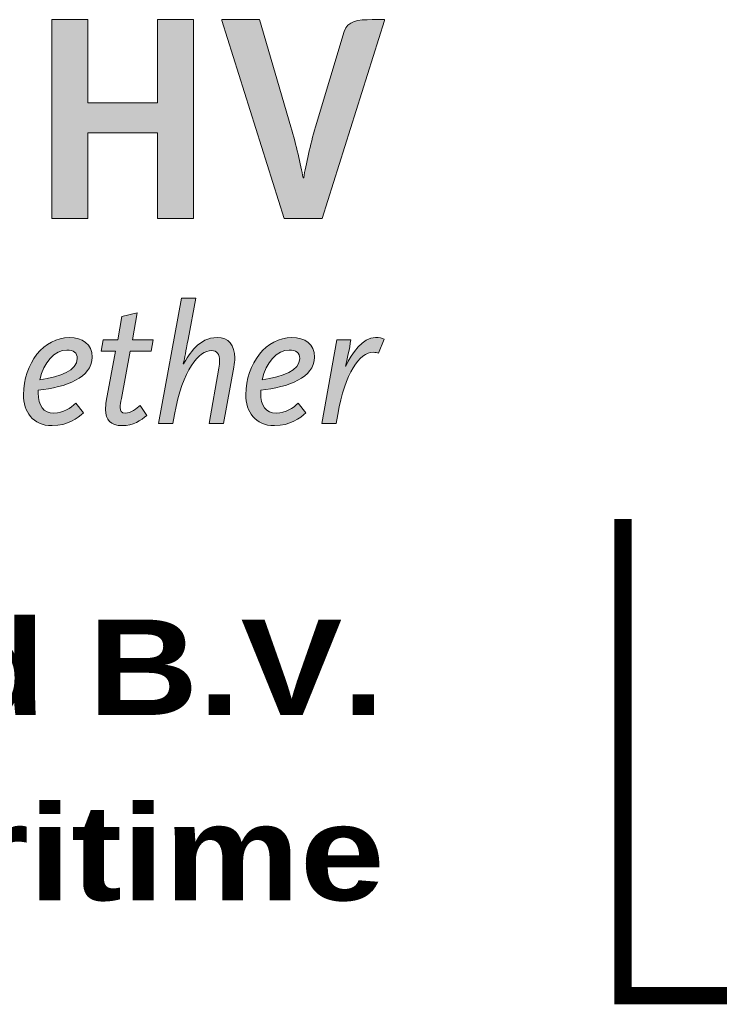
# Paper-space layout 'A3-A4' of a CAD drawing. Header units: metres. Extents: x 2915 to 3335, y 10 to 307.
# Tile 6 of 10: x 3257.15 to 3264.49, y 31.78 to 42.11. Entities that reach past the tile are written whole.
import ezdxf
from ezdxf.enums import TextEntityAlignment as Align

# ---------------------------------------------------------------- set-up
doc = ezdxf.new("R2010")
doc.units = ezdxf.units.M
doc.layers.get('0').update_dxf_attribs({"lineweight": 25})
doc.layers.get('Defpoints').update_dxf_attribs({"lineweight": 25})
doc.layers.add('X-XX-AL-ONDERHOEK', color=7, linetype='Continuous', lineweight=25)
doc.layers.add('X-XX-AL-TEKENBLAD_TITELBLOK-S', color=7, linetype='Continuous', lineweight=25)
doc.styles.add('RHTITLEBLOCK', font='arial.ttf')
doc.styles.add('RHTITLEBLOCK2', font='ariblk.ttf')

# ---------------------------------------------------------------- blocks, each defined once
blk = doc.blocks.new('*U99')
at = {"true_color": 0x00577e}
h = blk.add_hatch(color=146, dxfattribs=at)
h.dxf.hatch_style = 2
h.paths.add_polyline_path([(-66.883, 20.55), (-67.613, 20.55), (-67.613, 19.652), (-67.992, 19.652), (-67.992, 21.736), (-67.613, 21.736), (-67.613, 20.865), (-66.883, 20.865), (-66.883, 21.736), (-66.504, 21.736), (-66.504, 19.652), (-66.883, 19.652)])
h = blk.add_hatch(color=146, dxfattribs=at)
h.dxf.hatch_style = 2
edge = h.paths.add_edge_path()
edge.add_spline(control_points=[(-66.208, 21.726), (-66.208, 21.726), (-66.208, 21.736), (-66.208, 21.736), (-66.208, 21.736), (-65.814, 21.736), (-65.814, 21.736), (-65.814, 21.736), (-65.484, 20.611), (-65.484, 20.611), (-65.425, 20.419), (-65.383, 20.217), (-65.355, 20.077), (-65.355, 20.077), (-65.349, 20.077), (-65.349, 20.077), (-65.325, 20.217), (-65.282, 20.419), (-65.224, 20.611), (-65.224, 20.611), (-64.925, 21.613), (-64.925, 21.613), (-64.891, 21.723), (-64.778, 21.736), (-64.631, 21.736), (-64.631, 21.736), (-64.5, 21.736), (-64.5, 21.736), (-64.5, 21.736), (-64.5, 21.726), (-64.5, 21.726), (-64.5, 21.726), (-65.154, 19.652), (-65.154, 19.652), (-65.154, 19.652), (-65.554, 19.652), (-65.554, 19.652), (-65.554, 19.652), (-66.208, 21.726), (-66.208, 21.726)], knot_values=[0, 0, 0, 0, 1, 1, 1, 2, 2, 2, 3, 3, 3, 4, 4, 4, 5, 5, 5, 6, 6, 6, 7, 7, 7, 8, 8, 8, 9, 9, 9, 10, 10, 10, 11, 11, 11, 12, 12, 12, 13, 13, 13, 13], degree=3, periodic=0)
at = {"true_color": 0x0086a8}
h = blk.add_hatch(color=134, dxfattribs=at)
h.dxf.hatch_style = 2
edge = h.paths.add_edge_path()
edge.add_spline(control_points=[(-66.631, 18.815), (-66.631, 18.815), (-66.479, 18.815), (-66.479, 18.815), (-66.479, 18.815), (-66.561, 18.38), (-66.561, 18.38), (-66.585, 18.25), (-66.596, 18.197), (-66.612, 18.125), (-66.612, 18.125), (-66.609, 18.125), (-66.609, 18.125), (-66.554, 18.225), (-66.446, 18.402), (-66.258, 18.402), (-66.136, 18.402), (-66.072, 18.322), (-66.072, 18.188), (-66.072, 18.159), (-66.076, 18.128), (-66.081, 18.093), (-66.081, 18.093), (-66.189, 17.5), (-66.189, 17.5), (-66.189, 17.5), (-66.34, 17.5), (-66.34, 17.5), (-66.34, 17.5), (-66.238, 18.082), (-66.238, 18.082), (-66.233, 18.11), (-66.231, 18.135), (-66.231, 18.157), (-66.231, 18.23), (-66.258, 18.265), (-66.315, 18.265), (-66.448, 18.265), (-66.618, 18.068), (-66.704, 17.595), (-66.704, 17.595), (-66.72, 17.5), (-66.72, 17.5), (-66.72, 17.5), (-66.872, 17.5), (-66.872, 17.5), (-66.872, 17.5), (-66.631, 18.815), (-66.631, 18.815)], knot_values=[0, 0, 0, 0, 1, 1, 1, 2, 2, 2, 3, 3, 3, 4, 4, 4, 5, 5, 5, 6, 6, 6, 7, 7, 7, 8, 8, 8, 9, 9, 9, 10, 10, 10, 11, 11, 11, 12, 12, 12, 13, 13, 13, 14, 14, 14, 15, 15, 15, 16, 16, 16, 16], degree=3, periodic=0)
h = blk.add_hatch(color=134, dxfattribs=at)
h.dxf.hatch_style = 2
edge = h.paths.add_edge_path()
edge.add_spline(control_points=[(-67.428, 17.646), (-67.428, 17.673), (-67.425, 17.701), (-67.419, 17.734), (-67.419, 17.734), (-67.322, 18.26), (-67.322, 18.26), (-67.322, 18.26), (-67.474, 18.26), (-67.474, 18.26), (-67.474, 18.26), (-67.452, 18.378), (-67.452, 18.378), (-67.452, 18.378), (-67.299, 18.378), (-67.299, 18.378), (-67.299, 18.378), (-67.255, 18.621), (-67.255, 18.621), (-67.255, 18.621), (-67.094, 18.661), (-67.094, 18.661), (-67.094, 18.661), (-67.145, 18.378), (-67.145, 18.378), (-67.145, 18.378), (-66.928, 18.378), (-66.928, 18.378), (-66.928, 18.378), (-66.95, 18.26), (-66.95, 18.26), (-66.95, 18.26), (-67.169, 18.26), (-67.169, 18.26), (-67.169, 18.26), (-67.26, 17.761), (-67.26, 17.761), (-67.268, 17.725), (-67.273, 17.693), (-67.273, 17.67), (-67.273, 17.632), (-67.26, 17.609), (-67.222, 17.609), (-67.158, 17.609), (-67.103, 17.659), (-67.063, 17.69), (-67.063, 17.69), (-66.994, 17.586), (-66.994, 17.586), (-67.056, 17.531), (-67.138, 17.478), (-67.253, 17.478), (-67.375, 17.478), (-67.428, 17.537), (-67.428, 17.646)], knot_values=[0, 0, 0, 0, 1, 1, 1, 2, 2, 2, 3, 3, 3, 4, 4, 4, 5, 5, 5, 6, 6, 6, 7, 7, 7, 8, 8, 8, 9, 9, 9, 10, 10, 10, 11, 11, 11, 12, 12, 12, 13, 13, 13, 14, 14, 14, 15, 15, 15, 16, 16, 16, 17, 17, 17, 18, 18, 18, 18], degree=3, periodic=0)
h = blk.add_hatch(color=134, dxfattribs=at)
h.dxf.hatch_style = 2
edge = h.paths.add_edge_path()
edge.add_spline(control_points=[(-68.288, 17.801), (-68.288, 18.134), (-68.071, 18.402), (-67.808, 18.402), (-67.669, 18.402), (-67.568, 18.333), (-67.568, 18.196), (-67.568, 17.978), (-67.842, 17.883), (-68.133, 17.849), (-68.133, 17.849), (-68.133, 17.821), (-68.133, 17.821), (-68.133, 17.686), (-68.08, 17.609), (-67.968, 17.609), (-67.872, 17.609), (-67.789, 17.664), (-67.74, 17.714), (-67.74, 17.714), (-67.66, 17.611), (-67.66, 17.611), (-67.718, 17.558), (-67.824, 17.478), (-67.988, 17.478), (-68.193, 17.478), (-68.288, 17.626), (-68.288, 17.801)], knot_values=[0, 0, 0, 0, 1, 1, 1, 2, 2, 2, 3, 3, 3, 4, 4, 4, 5, 5, 5, 6, 6, 6, 7, 7, 7, 8, 8, 8, 9, 9, 9, 9], degree=3, periodic=0)
edge = h.paths.add_edge_path()
edge.add_spline(control_points=[(-68.118, 17.96), (-67.899, 17.986), (-67.724, 18.059), (-67.724, 18.181), (-67.724, 18.243), (-67.76, 18.271), (-67.833, 18.271), (-67.961, 18.271), (-68.076, 18.137), (-68.118, 17.96)], knot_values=[0, 0, 0, 0, 1, 1, 1, 2, 2, 2, 3, 3, 3, 3], degree=3, periodic=0)
h = blk.add_hatch(color=134, dxfattribs=at)
h.dxf.hatch_style = 2
edge = h.paths.add_edge_path()
edge.add_spline(control_points=[(-65.956, 17.801), (-65.956, 18.134), (-65.738, 18.402), (-65.475, 18.402), (-65.337, 18.402), (-65.236, 18.333), (-65.236, 18.196), (-65.236, 17.978), (-65.51, 17.883), (-65.8, 17.849), (-65.8, 17.849), (-65.8, 17.821), (-65.8, 17.821), (-65.8, 17.686), (-65.747, 17.609), (-65.636, 17.609), (-65.539, 17.609), (-65.457, 17.664), (-65.408, 17.714), (-65.408, 17.714), (-65.327, 17.611), (-65.327, 17.611), (-65.386, 17.558), (-65.492, 17.478), (-65.656, 17.478), (-65.861, 17.478), (-65.956, 17.626), (-65.956, 17.801)], knot_values=[0, 0, 0, 0, 1, 1, 1, 2, 2, 2, 3, 3, 3, 4, 4, 4, 5, 5, 5, 6, 6, 6, 7, 7, 7, 8, 8, 8, 9, 9, 9, 9], degree=3, periodic=0)
edge = h.paths.add_edge_path()
edge.add_spline(control_points=[(-65.786, 17.96), (-65.567, 17.986), (-65.391, 18.059), (-65.391, 18.181), (-65.391, 18.243), (-65.428, 18.271), (-65.501, 18.271), (-65.629, 18.271), (-65.744, 18.137), (-65.786, 17.96)], knot_values=[0, 0, 0, 0, 1, 1, 1, 2, 2, 2, 3, 3, 3, 3], degree=3, periodic=0)
h = blk.add_hatch(color=134, dxfattribs=at)
h.dxf.hatch_style = 2
edge = h.paths.add_edge_path()
edge.add_spline(control_points=[(-65.001, 18.378), (-65.001, 18.378), (-64.855, 18.378), (-64.855, 18.378), (-64.866, 18.287), (-64.895, 18.17), (-64.912, 18.102), (-64.912, 18.102), (-64.908, 18.102), (-64.908, 18.102), (-64.846, 18.238), (-64.729, 18.402), (-64.596, 18.402), (-64.552, 18.402), (-64.528, 18.395), (-64.504, 18.384), (-64.504, 18.384), (-64.563, 18.238), (-64.563, 18.238), (-64.579, 18.243), (-64.596, 18.247), (-64.619, 18.247), (-64.767, 18.247), (-64.913, 18.031), (-64.992, 17.595), (-64.992, 17.595), (-65.008, 17.5), (-65.008, 17.5), (-65.008, 17.5), (-65.16, 17.5), (-65.16, 17.5), (-65.16, 17.5), (-65.001, 18.378), (-65.001, 18.378)], knot_values=[0, 0, 0, 0, 1, 1, 1, 2, 2, 2, 3, 3, 3, 4, 4, 4, 5, 5, 5, 6, 6, 6, 7, 7, 7, 8, 8, 8, 9, 9, 9, 10, 10, 10, 11, 11, 11, 11], degree=3, periodic=0)
at = {"color": 146, "lineweight": 0, "true_color": 0x00577e}
blk.add_lwpolyline([(-66.883, 20.55), (-67.613, 20.55), (-67.613, 19.652), (-67.992, 19.652), (-67.992, 21.736), (-67.613, 21.736), (-67.613, 20.865), (-66.883, 20.865), (-66.883, 21.736), (-66.504, 21.736), (-66.504, 19.652), (-66.883, 19.652), (-66.883, 20.55)], dxfattribs=at)
at = {"const_width": 0.18}
blk.add_lwpolyline([(0, 11.5), (-62, 11.5), (-62, 16.5)], dxfattribs=at)
at = {"color": 146, "lineweight": 0, "true_color": 0x00577e}
blk.add_open_spline([(-66.208, 21.726), (-66.208, 21.726), (-66.208, 21.736), (-66.208, 21.736), (-66.208, 21.736), (-65.814, 21.736), (-65.814, 21.736), (-65.814, 21.736), (-65.484, 20.611), (-65.484, 20.611), (-65.425, 20.419), (-65.383, 20.217), (-65.355, 20.077), (-65.355, 20.077), (-65.349, 20.077), (-65.349, 20.077), (-65.325, 20.217), (-65.282, 20.419), (-65.224, 20.611), (-65.224, 20.611), (-64.925, 21.613), (-64.925, 21.613), (-64.891, 21.723), (-64.778, 21.736), (-64.631, 21.736), (-64.631, 21.736), (-64.5, 21.736), (-64.5, 21.736), (-64.5, 21.736), (-64.5, 21.726), (-64.5, 21.726), (-64.5, 21.726), (-65.154, 19.652), (-65.154, 19.652), (-65.154, 19.652), (-65.554, 19.652), (-65.554, 19.652), (-65.554, 19.652), (-66.208, 21.726), (-66.208, 21.726)], degree=3, knots=[0, 0, 0, 0, 1, 1, 1, 2, 2, 2, 3, 3, 3, 4, 4, 4, 5, 5, 5, 6, 6, 6, 7, 7, 7, 8, 8, 8, 9, 9, 9, 10, 10, 10, 11, 11, 11, 12, 12, 12, 13, 13, 13, 13], dxfattribs=at)
at = {"color": 134, "lineweight": 0, "true_color": 0x0086a8}
for points, knots in [([(-66.631, 18.815), (-66.631, 18.815), (-66.479, 18.815), (-66.479, 18.815), (-66.479, 18.815), (-66.561, 18.38), (-66.561, 18.38), (-66.585, 18.25), (-66.596, 18.197), (-66.612, 18.125), (-66.612, 18.125), (-66.609, 18.125), (-66.609, 18.125), (-66.554, 18.225), (-66.446, 18.402), (-66.258, 18.402), (-66.136, 18.402), (-66.072, 18.322), (-66.072, 18.188), (-66.072, 18.159), (-66.076, 18.128), (-66.081, 18.093), (-66.081, 18.093), (-66.189, 17.5), (-66.189, 17.5), (-66.189, 17.5), (-66.34, 17.5), (-66.34, 17.5), (-66.34, 17.5), (-66.238, 18.082), (-66.238, 18.082), (-66.233, 18.11), (-66.231, 18.135), (-66.231, 18.157), (-66.231, 18.23), (-66.258, 18.265), (-66.315, 18.265), (-66.448, 18.265), (-66.618, 18.068), (-66.704, 17.595), (-66.704, 17.595), (-66.72, 17.5), (-66.72, 17.5), (-66.72, 17.5), (-66.872, 17.5), (-66.872, 17.5), (-66.872, 17.5), (-66.631, 18.815), (-66.631, 18.815)], [0, 0, 0, 0, 1, 1, 1, 2, 2, 2, 3, 3, 3, 4, 4, 4, 5, 5, 5, 6, 6, 6, 7, 7, 7, 8, 8, 8, 9, 9, 9, 10, 10, 10, 11, 11, 11, 12, 12, 12, 13, 13, 13, 14, 14, 14, 15, 15, 15, 16, 16, 16, 16]), ([(-67.428, 17.646), (-67.428, 17.673), (-67.425, 17.701), (-67.419, 17.734), (-67.419, 17.734), (-67.322, 18.26), (-67.322, 18.26), (-67.322, 18.26), (-67.474, 18.26), (-67.474, 18.26), (-67.474, 18.26), (-67.452, 18.378), (-67.452, 18.378), (-67.452, 18.378), (-67.299, 18.378), (-67.299, 18.378), (-67.299, 18.378), (-67.255, 18.621), (-67.255, 18.621), (-67.255, 18.621), (-67.094, 18.661), (-67.094, 18.661), (-67.094, 18.661), (-67.145, 18.378), (-67.145, 18.378), (-67.145, 18.378), (-66.928, 18.378), (-66.928, 18.378), (-66.928, 18.378), (-66.95, 18.26), (-66.95, 18.26), (-66.95, 18.26), (-67.169, 18.26), (-67.169, 18.26), (-67.169, 18.26), (-67.26, 17.761), (-67.26, 17.761), (-67.268, 17.725), (-67.273, 17.693), (-67.273, 17.67), (-67.273, 17.632), (-67.26, 17.609), (-67.222, 17.609), (-67.158, 17.609), (-67.103, 17.659), (-67.063, 17.69), (-67.063, 17.69), (-66.994, 17.586), (-66.994, 17.586), (-67.056, 17.531), (-67.138, 17.478), (-67.253, 17.478), (-67.375, 17.478), (-67.428, 17.537), (-67.428, 17.646)], [0, 0, 0, 0, 1, 1, 1, 2, 2, 2, 3, 3, 3, 4, 4, 4, 5, 5, 5, 6, 6, 6, 7, 7, 7, 8, 8, 8, 9, 9, 9, 10, 10, 10, 11, 11, 11, 12, 12, 12, 13, 13, 13, 14, 14, 14, 15, 15, 15, 16, 16, 16, 17, 17, 17, 18, 18, 18, 18]), ([(-68.288, 17.801), (-68.288, 18.134), (-68.071, 18.402), (-67.808, 18.402), (-67.669, 18.402), (-67.568, 18.333), (-67.568, 18.196), (-67.568, 17.978), (-67.842, 17.883), (-68.133, 17.849), (-68.133, 17.849), (-68.133, 17.821), (-68.133, 17.821), (-68.133, 17.686), (-68.08, 17.609), (-67.968, 17.609), (-67.872, 17.609), (-67.789, 17.664), (-67.74, 17.714), (-67.74, 17.714), (-67.66, 17.611), (-67.66, 17.611), (-67.718, 17.558), (-67.824, 17.478), (-67.988, 17.478), (-68.193, 17.478), (-68.288, 17.626), (-68.288, 17.801)], [0, 0, 0, 0, 1, 1, 1, 2, 2, 2, 3, 3, 3, 4, 4, 4, 5, 5, 5, 6, 6, 6, 7, 7, 7, 8, 8, 8, 9, 9, 9, 9]), ([(-65.956, 17.801), (-65.956, 18.134), (-65.738, 18.402), (-65.475, 18.402), (-65.337, 18.402), (-65.236, 18.333), (-65.236, 18.196), (-65.236, 17.978), (-65.51, 17.883), (-65.8, 17.849), (-65.8, 17.849), (-65.8, 17.821), (-65.8, 17.821), (-65.8, 17.686), (-65.747, 17.609), (-65.636, 17.609), (-65.539, 17.609), (-65.457, 17.664), (-65.408, 17.714), (-65.408, 17.714), (-65.327, 17.611), (-65.327, 17.611), (-65.386, 17.558), (-65.492, 17.478), (-65.656, 17.478), (-65.861, 17.478), (-65.956, 17.626), (-65.956, 17.801)], [0, 0, 0, 0, 1, 1, 1, 2, 2, 2, 3, 3, 3, 4, 4, 4, 5, 5, 5, 6, 6, 6, 7, 7, 7, 8, 8, 8, 9, 9, 9, 9]), ([(-65.001, 18.378), (-65.001, 18.378), (-64.855, 18.378), (-64.855, 18.378), (-64.866, 18.287), (-64.895, 18.17), (-64.912, 18.102), (-64.912, 18.102), (-64.908, 18.102), (-64.908, 18.102), (-64.846, 18.238), (-64.729, 18.402), (-64.596, 18.402), (-64.552, 18.402), (-64.528, 18.395), (-64.504, 18.384), (-64.504, 18.384), (-64.563, 18.238), (-64.563, 18.238), (-64.579, 18.243), (-64.596, 18.247), (-64.619, 18.247), (-64.767, 18.247), (-64.913, 18.031), (-64.992, 17.595), (-64.992, 17.595), (-65.008, 17.5), (-65.008, 17.5), (-65.008, 17.5), (-65.16, 17.5), (-65.16, 17.5), (-65.16, 17.5), (-65.001, 18.378), (-65.001, 18.378)], [0, 0, 0, 0, 1, 1, 1, 2, 2, 2, 3, 3, 3, 4, 4, 4, 5, 5, 5, 6, 6, 6, 7, 7, 7, 8, 8, 8, 9, 9, 9, 10, 10, 10, 11, 11, 11, 11]), ([(-68.118, 17.96), (-67.899, 17.986), (-67.724, 18.059), (-67.724, 18.181), (-67.724, 18.243), (-67.76, 18.271), (-67.833, 18.271), (-67.961, 18.271), (-68.076, 18.137), (-68.118, 17.96)], [0, 0, 0, 0, 1, 1, 1, 2, 2, 2, 3, 3, 3, 3]), ([(-65.786, 17.96), (-65.567, 17.986), (-65.391, 18.059), (-65.391, 18.181), (-65.391, 18.243), (-65.428, 18.271), (-65.501, 18.271), (-65.629, 18.271), (-65.744, 18.137), (-65.786, 17.96)], [0, 0, 0, 0, 1, 1, 1, 2, 2, 2, 3, 3, 3, 3])]:
    blk.add_open_spline(points, degree=3, knots=knots, dxfattribs=at)
at = {"layer": 'Defpoints', "style": 'RHTITLEBLOCK', "flags": 2}
blk.add_attdef('NL_META_DOCUMENTSOORT', (-168.2, -2.3), '', height=1.8, dxfattribs=at)
at = {"layer": 'X-XX-AL-ONDERHOEK', "style": 'RHTITLEBLOCK2'}
blk.add_text('Water&Maritime', height=1, dxfattribs=at).set_placement((-64.5, 12.5), align=Align.RIGHT)
at = {"layer": 'X-XX-AL-ONDERHOEK', "style": 'RHTITLEBLOCK'}
for tag, p, height in [('CLIENT01', (-176.4, 36.5), 2.5), ('NL_META_PROJECTOMSCHRIJVING', (-86.4, 36.5), 2.5), ('CLIENT02', (-176.4, 32), 2.5), ('NL_META_PROJECTOMSCHRIJVING_02', (-86.4, 32), 2.5), ('NL_META_TEKENINGOMSCHRIJVING', (-176.4, 21.5), 2.5), ('NL_META_TEKENINGOMSCHRIJVING_02', (-176.4, 17), 2.5), ('NL_META_DOCUMENTSTATUS', (-58.4, 13.5), 2.5), ('NL_META_REVISIE', (-17.234, 13.5), 2.5), ('NL_META_TEKENINGOMSCHRIJVING_03', (-176.4, 12.5), 2.5), ('NL_META_ID_NUMMER', (-58.4, 2), 3.4), ('NL_META_TEKENBLADFORMAAT', (-176.4, 2.154), 2.5), ('SCALE', (-148.4, 2.154), 2.5), ('FASE', (-115.4, 2), 2.5)]:
    blk.add_attdef(tag, p, '', height=height, dxfattribs=at)
blk.add_attdef('FILENAME', text='', height=1, rotation=90, dxfattribs=at).set_placement((1.5, 13), align=Align.MIDDLE_LEFT)
at = {"layer": 'X-XX-AL-ONDERHOEK', "style": 'RHTITLEBLOCK2'}
blk.add_attdef('NL_META_EIGENAAR', text='', height=1, dxfattribs=at).set_placement((-64.5, 14.444), align=Align.RIGHT)
at = {"layer": 'X-XX-AL-ONDERHOEK', "style": 'RHTITLEBLOCK'}
for tag, p in [('NL_META_BLADNUMMER', (-78.5, 2)), ('NL_META_AANTAL_BLADEN', (-67.5, 2))]:
    blk.add_attdef(tag, text='', height=2.5, dxfattribs=at).set_placement(p, align=Align.CENTER)

psp = doc.layouts.new('A3-A4')

# ---------------------------------------------------------------- block references
at = {"layer": 'X-XX-AL-TEKENBLAD_TITELBLOK-S'}
ref = psp.add_blockref('*U99', (3325.477, 20.375), dxfattribs=at)
ref.add_attrib('NL_META_EIGENAAR', 'HaskoningDHV Nederland B.V.', dxfattribs={"layer": 'X-XX-AL-ONDERHOEK', "height": 1, "style": 'RHTITLEBLOCK2'}).set_placement((3260.977, 34.819), align=Align.RIGHT)

doc.saveas('drawing.dxf')
